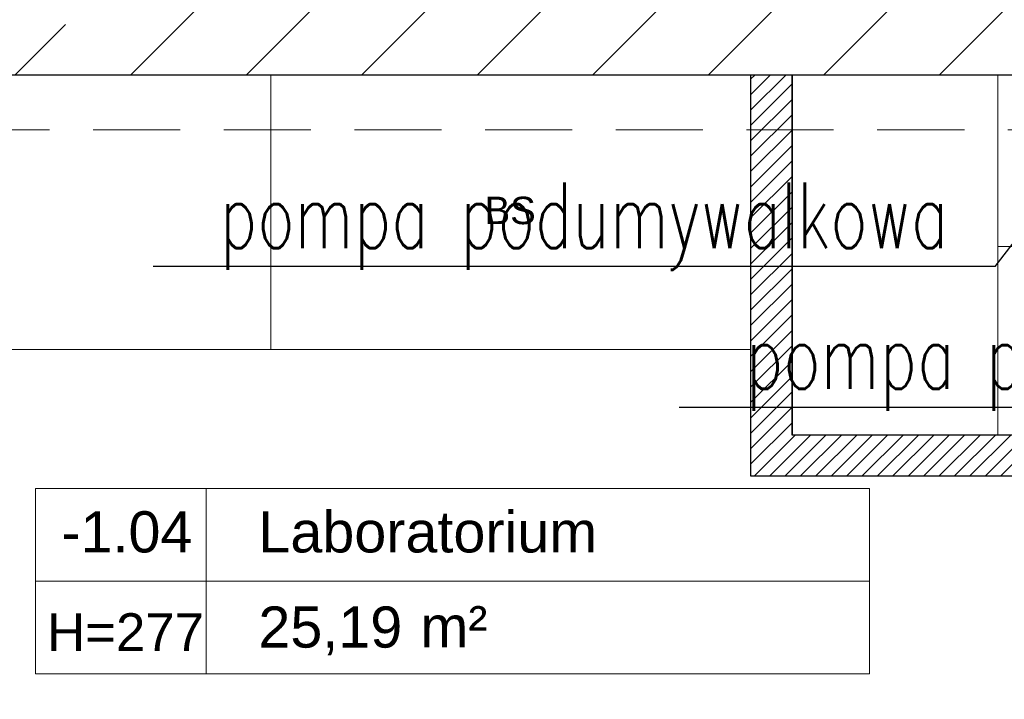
# Model space of a CAD drawing. Header units: millimetres. Extents: x 24385 to 79107, y -56478 to -23676.
# Tile 191 of 256: x 26993 to 27280, y -25544 to -25346. Entities that reach past the tile are written whole.
import ezdxf
from ezdxf.enums import TextEntityAlignment as Align

# ---------------------------------------------------------------- set-up
doc = ezdxf.new("R2010")
doc.units = ezdxf.units.MM
doc.header["$LTSCALE"] = 2
doc.linetypes.add('HIDDENX2', pattern=[19.05, 12.7, -6.35])
for name, color, linetype, lineweight in [('0_OPIS', 7, 'Continuous', 13), ('3DPLAN_A_TABELKA POMIESZCZEŃ', 7, 'Continuous', 0), ('3DPLAN_A_WYSOKOŚCI ZMIANA', 144, 'HIDDENX2', 5), ('AW_MEB_KUCH', 23, 'Continuous', 0), ('Opisy', 7, 'Continuous', 13)]:
    doc.layers.add(name, color=color, linetype=linetype, lineweight=lineweight)
for name, color, linetype in [('3DPLAN_A_KRESKOWANIE 1', 253, 'Continuous'), ('3DPLAN_A_OPIS', 8, 'Continuous'), ('3DPLAN_A_POMIESZCZENIE NUMER', 100, 'Continuous'), ('3DPLAN_K_NOŚNA', 7, 'Continuous'), ('_WLK_oznaczenia', 211, 'Continuous'), ('A_POMIESZCZENIE OPIS', 100, 'Continuous')]:
    doc.layers.add(name, color=color, linetype=linetype)
doc.layers.add('3DPLAN_A_OBWIEDNIA', color=6, linetype='Continuous', plot=False)
doc.styles.add('ARIAL', font='arial.ttf')
doc.styles.add('GRZEJNIK', font='simplex.shx', dxfattribs={"width": 0.7})
pattern_1 = [(45, (23044.838, -26883.88), (-16.83798, 16.83798), [])]

# ---------------------------------------------------------------- blocks, each defined once
blk = doc.blocks.new('tabelka dla tp')
at = {"layer": '3DPLAN_A_TABELKA POMIESZCZEŃ'}
for p, q in [((49.7, 54), (49.7, 0)), ((0, 27), (243.13, 27))]:
    blk.add_line(p, q, dxfattribs=at)
blk.add_lwpolyline([(0, 54), (243.13, 54), (243.13, 0), (0, 0)], close=True, dxfattribs=at)
at = {"layer": '3DPLAN_A_POMIESZCZENIE NUMER', "color": 7, "style": 'ARIAL'}
blk.add_attdef('NUMER', (2.23, 35.39), '', height=12, dxfattribs=at)
at = {"layer": 'A_POMIESZCZENIE OPIS', "insert": (112.2, 19.75), "char_height": 12, "width": 36.4122, "attachment_point": 1, "style": 'ARIAL'}
blk.add_mtext('{\\C7;m²}', dxfattribs=at)
at = {"layer": 'A_POMIESZCZENIE OPIS', "color": 7, "style": 'ARIAL'}
for tag, p in [('NAZWA', (51.73, 35.39)), ('POWIERZCHNIA', (51.06, 7.24))]:
    blk.add_attdef(tag, p, '', height=12, dxfattribs=at)
blk = doc.blocks.new('kondygnacja -1')
at = {"layer": '3DPLAN_A_KRESKOWANIE 1'}
h = blk.add_hatch(dxfattribs=at)
h.set_pattern_fill('ANSI31', color=256, scale=7.5, style=0)
h.set_pattern_definition(pattern_1)
h.paths.add_polyline_path([(26781.49, -24430.84), (26781.49, -25256.18), (26865.36, -25256.18), (26865.36, -25233.56), (27108.48, -25233.56), (27108.48, -25256.18), (27119.89, -25256.18), (27110.14, -25212.84), (26979.61, -25212.84), (26979.61, -25079.84), (27320.27, -25079.84), (27361.7, -25079.84), (27361.7, -25046.84), (26815.61, -25046.84), (26815.61, -24465.84), (27386.61, -24465.84), (27386.61, -24686.84), (27413.61, -24686.84), (27413.61, -24581.84), (27442.61, -24581.84), (27442.61, -24549.84), (27413.61, -24549.84), (27413.61, -24469.84), (27474.65, -24469.84), (27474.65, -24430.84), (26781.49, -24430.84)], is_closed=False)
h.paths.add_polyline_path([(27583.61, -25294.84), (27583.61, -25335.84), (27417.61, -25335.84), (27417.61, -25289.84), (27390.61, -25289.84), (27390.61, -25335.84), (27137.8, -25335.84), (27119.89, -25256.18), (27108.48, -25256.18), (27108.48, -25287.56), (26865.36, -25287.56), (26865.36, -25256.18), (26781.49, -25256.18), (26781.49, -25342.83), (26829.42, -25361.84), (27832.61, -25361.84), (27832.61, -25332.84), (27603.61, -25332.84), (27603.61, -25294.84), (27583.61, -25294.84)], is_closed=False)
h.paths.add_polyline_path([(27413.61, -24806.84), (27413.61, -24781.84), (27386.61, -24781.84), (27386.61, -24885.59), (27430.61, -24885.59), (27430.61, -24835.84), (27474.65, -24835.84), (27474.65, -24806.84)])
h.paths.add_polyline_path([(27386.61, -24885.59), (27386.61, -25046.84), (27361.7, -25046.84), (27361.7, -25079.84), (27390.61, -25079.84), (27390.61, -25174.84), (27417.61, -25174.84), (27417.61, -25079.84), (27476.61, -25079.84), (27476.61, -25061.87, -0.027881), (27475.03, -25050.84), (27438.61, -25050.84), (27438.61, -25033.84), (27430.61, -25033.84), (27430.61, -24885.59)])
h.paths.add_polyline_path([(27603.61, -25179.84), (27603.61, -25163.88), (27583.61, -25163.88), (27583.61, -25179.84)])
h.paths.add_polyline_path([(27603.61, -25142.2), (27583.61, -25142.2), (27583.61, -25163.88), (27603.61, -25163.88)])
h.paths.add_polyline_path([(27593.61, -24713.84), (27593.61, -24746.4), (27608.61, -24746.4), (27608.61, -24713.84)], flags=16)
h.paths.add_polyline_path([(27593.61, -25050.84), (27571.61, -25050.84), (27571.61, -25079.84), (27583.61, -25079.84), (27583.61, -25142.2), (27603.61, -25142.2), (27603.61, -25076.84), (27681.45, -25076.84), (27681.45, -25050.84), (27608.61, -25050.84), (27608.61, -24713.84), (27593.61, -24713.84), (27593.61, -24806.84), (27569.61, -24806.84), (27569.61, -24835.84), (27593.61, -24835.84)])
h.paths.add_polyline_path([(27559.81, -24818.11), (27559.81, -24794.06), (27579.81, -24794.06), (27579.81, -24818.11)])
h.paths.add_polyline_path([(27593.61, -24469.84), (27593.61, -24610.84), (27601.86, -24610.84), (27608.61, -24610.84), (27608.61, -24468.84), (27712.91, -24468.84), (27712.91, -24430.84), (27474.65, -24430.84), (27474.65, -24469.84), (27593.61, -24469.84)], is_closed=False)
h.paths.add_polyline_path([(28026.62, -24481.39, -0.865492), (28025.15, -24471.22), (28013.19, -24430.84), (27882.91, -24430.84), (27882.91, -24468.84), (27982.61, -24468.84), (27982.61, -24483.84), (27997.61, -24483.84), (27997.61, -24940.11), (28026.62, -24940.11)])
h.paths.add_polyline_path([(28054.61, -24476.84), (28069.61, -24476.84), (28069.61, -24417.84), (28073.99, -24417.84), (28073.99, -24372.84), (28050.08, -24372.84, -1), (28039.7, -24372.84), (28030.61, -24372.84), (28030.61, -24472.87, -0.363097), (28030.61, -24479.53), (28030.61, -24940.11), (28054.61, -24940.11)])
h.paths.add_polyline_path([(28096.61, -25047.84), (28069.61, -25047.84), (28069.61, -25032.84), (28054.61, -25032.84), (28054.61, -24994.11), (28030.61, -24994.11), (28030.61, -25076.84), (28096.61, -25076.84)])
h.paths.add_polyline_path([(27982.61, -25035.84), (27982.61, -25050.84), (27949.55, -25050.84), (27949.55, -25076.84), (28026.62, -25076.84), (28026.62, -24994.11), (27997.61, -24994.11), (27997.61, -25035.84)])
h.paths.add_polyline_path([(26999.57, -25327.07), (27025.14, -25327.07), (27025.14, -25347.07), (26999.57, -25347.07)], flags=16)
h = blk.add_hatch(dxfattribs=at)
h.set_pattern_fill('ANSI31', color=256, scale=7.5, style=0)
h.set_pattern_definition(pattern_1)
h.paths.add_polyline_path([(31677.49, -24430.84), (30214.87, -24430.84), (30214.87, -24470.84), (30429.61, -24470.84), (30429.61, -24477.84), (30447.61, -24477.84), (30447.61, -24818.84), (30476.61, -24818.84), (30476.61, -24470.84), (31012.61, -24470.84), (31012.61, -24478.84), (31079.61, -24478.84), (31079.61, -24470.84), (31638.61, -24470.84), (31638.61, -25036.84), (31079.61, -25036.84), (31079.61, -25028.84), (31012.61, -25028.84), (31012.61, -25036.84), (30611.38, -25036.84), (30611.38, -25072.84), (31023.61, -25072.84), (31034.61, -25082.84), (31034.61, -25330.84), (31023.61, -25340.84), (30831.4, -25340.84, -0.038531), (30832.58, -25356.18), (30832.58, -25371.84), (31079.61, -25371.84), (31079.61, -25072.84), (31638.61, -25072.84), (31638.61, -25943.84), (30832.58, -25943.84), (30832.58, -26009.84), (31677.49, -26009.84)])
h.paths.add_polyline_path([(30682.61, -26009.84), (30832.58, -26009.84), (30832.58, -25943.84), (30760.61, -25943.84), (30760.61, -25454.67), (30735.61, -25464.58), (30735.61, -25943.84), (30682.61, -25943.84)])
h.paths.add_polyline_path([(30679.61, -25371.84), (30735.61, -25371.84), (30735.61, -25464.58), (30760.61, -25454.67), (30760.61, -25371.84), (30832.58, -25371.84), (30832.58, -25356.18, 0.038531), (30831.4, -25340.84), (30679.61, -25340.84)])
h.paths.add_polyline_path([(30355.83, -25371.84), (30425.61, -25371.84), (30425.61, -25379.84), (30463.61, -25379.84), (30463.61, -25424.74), (30471.61, -25424.74), (30471.61, -25395.84), (30533.61, -25395.84), (30533.61, -25371.84), (30576.61, -25371.84), (30576.61, -25341.84), (30472.61, -25341.84), (30472.61, -25326.84), (30427.61, -25326.84), (30427.61, -25341.84), (30355.83, -25341.84)])
h.paths.add_polyline_path([(30456.61, -25936.84), (30425.61, -25936.84), (30425.61, -25945.84), (30380.61, -25945.84), (30380.61, -26009.84), (30512.61, -26009.84), (30512.61, -25943.84), (30466.61, -25943.84), (30466.61, -25712.84), (30456.61, -25712.84)])
h.paths.add_polyline_path([(28888.61, -25941.84), (28888.61, -26009.84), (29013.61, -26009.84), (29013.61, -25941.84)])
h.paths.add_polyline_path([(28591.17, -26009.84), (28591.17, -25944.84), (28547.61, -25944.84), (28547.61, -26009.84)])
h.paths.add_polyline_path([(28624.61, -25870.53), (28654.8, -25870.53), (28654.8, -25924.53), (28624.61, -25924.53), (28624.61, -25944.84), (28591.17, -25944.84), (28591.17, -26009.84), (28713.61, -26009.84), (28713.61, -25941.84), (28672.61, -25941.84), (28672.61, -25932.84), (28657.61, -25932.84), (28657.61, -25716.84), (28624.61, -25716.84)])
h.paths.add_polyline_path([(28372.61, -25944.84), (28328.61, -25944.84), (28328.61, -25907.84), (28282.61, -25907.84), (28282.61, -25944.84), (28248.61, -25944.84), (28248.61, -26009.84), (28372.61, -26009.84)])
h.paths.add_polyline_path([(28092.61, -25563.84), (28054.61, -25563.84), (28054.61, -25383.84), (28067.6, -25383.84), (28067.61, -25375.84), (28340.61, -25375.84), (28340.61, -25341.84), (28070.61, -25341.84), (28070.61, -25332.84), (28030.61, -25332.84), (28030.61, -25395.6), (28048.71, -25395.6), (28048.71, -25449.6), (28030.61, -25449.6), (28030.61, -26009.84), (28073.61, -26009.84), (28073.61, -25944.84), (28054.61, -25944.84), (28054.61, -25668.84), (28092.61, -25668.84)])
h.paths.add_polyline_path([(27949.61, -25495.75), (27949.61, -25507.75), (27983.29, -25507.75), (27983.29, -25521.75), (27949.61, -25521.75), (27949.61, -25531.84), (27999.61, -25531.84), (27999.61, -25934.84), (27982.61, -25934.84), (27982.61, -25942.84), (27947.61, -25942.84), (27947.61, -26009.84), (28026.62, -26009.84), (28026.62, -25449.6), (27999.61, -25449.6), (27999.61, -25463.84), (27949.61, -25463.84), (27949.61, -25481.75), (27983.29, -25481.75), (27983.29, -25495.75)])
h.paths.add_polyline_path([(27982.61, -25361.84), (27952.61, -25361.84), (27952.61, -25332.84), (28026.62, -25332.84), (28026.62, -25395.6), (27999.61, -25395.6), (27999.61, -25377.84), (27982.61, -25377.84)])
h.paths.add_polyline_path([(26818.61, -25892.84), (26781.49, -25892.84), (26781.49, -26009.84), (26894.54, -26009.84), (26894.54, -25942.84), (26830.61, -25942.84), (26830.61, -25930.84), (26818.61, -25930.84)])
h.paths.add_polyline_path([(26894.54, -26009.84), (27115.94, -26009.84), (27115.94, -25942.84), (26894.54, -25942.84)])
h.paths.add_polyline_path([(27115.94, -25942.84), (27115.94, -26009.84), (27466.61, -26009.84), (27466.61, -25942.84), (27427.61, -25942.84), (27427.61, -25933.84), (27384.61, -25933.84), (27384.61, -25942.84)])
h.paths.add_polyline_path([(27641.61, -25942.84), (27641.61, -26009.84), (27802.61, -26009.84), (27802.61, -25942.84)])
h.paths.add_polyline_path([(30621.1, -25040.47), (30688.37, -25040.47), (30688.37, -25072.87), (30621.1, -25072.87)], flags=24)
at = {"layer": '3DPLAN_A_OPIS', "lineweight": 0, "transparency": 33554687}
h = blk.add_hatch(dxfattribs=at)
h.set_pattern_fill('ANSI31', color=1)
h.set_pattern_definition([(45, (5728.076, 0), (-2.24506403, 2.24506403), [])])
h.paths.add_polyline_path([(27183.61, -25705.84), (26818.61, -25705.84), (26818.61, -25717.84), (27183.61, -25717.84)])
h.paths.add_polyline_path([(27280.61, -25717.84), (27350.61, -25717.84), (27350.61, -25705.84), (27268.61, -25705.84), (27268.61, -25942.84), (27280.61, -25942.84)])
h.paths.add_polyline_path([(27445.61, -25762.54), (27445.61, -25702.54), (27750.61, -25702.54), (27750.61, -25690.54), (27435.61, -25690.54), (27435.61, -25762.54)])
h.paths.add_polyline_path([(27478.11, -25377.84), (27478.11, -25456.28), (27490.11, -25456.28), (27490.11, -25377.84)])
h.paths.add_polyline_path([(27378.51, -25466.84), (27378.51, -25478.84), (27569.7, -25478.84), (27569.7, -25466.84), (27490.11, -25466.84), (27490.11, -25377.84), (27478.11, -25377.84), (27478.11, -25466.84)])
h.paths.add_polyline_path([(27490.11, -25376.28), (27478.11, -25376.28), (27478.11, -25377.84), (27490.11, -25377.84)])
h.paths.add_polyline_path([(27490.11, -25377.84), (27490.11, -25361.84), (27478.11, -25361.84), (27478.11, -25377.84)])
h.paths.add_polyline_path([(27218.11, -25377.84), (27218.11, -25361.84), (27206.11, -25361.84), (27206.11, -25377.84)])
h.paths.add_polyline_path([(27206.11, -25478.84), (27288.51, -25478.84), (27288.51, -25466.84), (27218.11, -25466.84), (27218.11, -25377.84), (27206.11, -25377.84)])
at = {"layer": '3DPLAN_A_OBWIEDNIA'}
blk.add_lwpolyline([(27382.61, -25361.84), (26827.61, -25361.84)], dxfattribs=at)
at = {"layer": '3DPLAN_A_OPIS', "color": 1, "lineweight": 30}
for p, q in [((27218.11, -25466.84), (27218.11, -25361.84)), ((27218.11, -25361.84), (27218.11, -25466.84)), ((27288.51, -25466.84), (27218.11, -25466.84))]:
    blk.add_line(p, q, dxfattribs=at)
blk.add_lwpolyline([(27288.51, -25466.84), (27288.51, -25478.84), (27206.11, -25478.84), (27206.11, -25361.84), (27206.11, -25361.84)], dxfattribs=at)
at = {"layer": '3DPLAN_A_WYSOKOŚCI ZMIANA'}
blk.add_line((27382.61, -25377.84), (26827.61, -25377.84), dxfattribs=at)
at = {"layer": '3DPLAN_K_NOŚNA'}
blk.add_line((27382.61, -25361.84), (26827.61, -25361.84), dxfattribs=at)
at = {"layer": 'AW_MEB_KUCH', "ltscale": 0.1}
blk.add_line((27398.11, -25411.84), (27278.11, -25411.84), dxfattribs=at)
blk.add_lwpolyline([(26888.61, -25441.84), (27206.11, -25441.84), (27206.11, -25361.84), (26818.61, -25361.84), (26818.61, -25441.84)], dxfattribs=at)
for points in [[(27066.11, -25361.84), (27206.11, -25361.84), (27206.11, -25441.84), (27066.11, -25441.84)], [(27278.11, -25466.84), (27218.11, -25466.84), (27218.11, -25361.84), (27278.11, -25361.84)]]:
    blk.add_lwpolyline(points, close=True, dxfattribs=at)
at = {"layer": '3DPLAN_A_TABELKA POMIESZCZEŃ', "ltscale": 0.5}
ref = blk.add_blockref('tabelka dla tp', (26997.54, -25536.45), dxfattribs=at)
ref.add_attrib('NUMER', '-1.04', (27005.07, -25501.07), dxfattribs={"layer": '3DPLAN_A_POMIESZCZENIE NUMER', "color": 0, "height": 12, "style": 'ARIAL'})
ref.add_attrib('NAZWA', 'Laboratorium', (27062.5, -25501.07), dxfattribs={"layer": 'A_POMIESZCZENIE OPIS', "color": 0, "height": 12, "style": 'ARIAL'})
ref.add_attrib('POWIERZCHNIA', '25,19', (27062.5, -25528.82), dxfattribs={"layer": 'A_POMIESZCZENIE OPIS', "color": 0, "height": 12, "style": 'ARIAL'})
at = {"layer": '3DPLAN_A_OPIS', "color": 1, "lineweight": 30, "style": 'ARIAL'}
for tag, p in [('PRZESUNIĘCIE_WEJŚCIA', (27655.16, -24535.33)), ('WYŁĄCZONE', (27007.18, -24723.98)), ('Z_OPRACOWANIA', (26996.84, -24746.42)), ('WYŁĄCZONE', (30803.05, -24760.87)), ('Z_OPRACOWANIA', (30792.71, -24783.3)), ('WYŁĄCZONE', (28894.9, -24826.59)), ('Z_OPRACOWANIA', (28884.56, -24849.03)), ('POWIĘKSZENIE_WEJŚCIA', (28313.68, -25144.41)), ('POWIĘKSZENIE_WEJŚCIA', (29600.62, -25191.36)), ('POWIĘKSZENIE_WEJŚCIA', (28011.45, -25235.42)), ('WYŁĄCZONE', (29754.42, -25678.17)), ('Z_OPRACOWANIA', (29744.08, -25700.6)), ('WYJŚCIE_EWAKUACYJNE', (27763.79, -26106.07))]:
    blk.add_attdef(tag, p, '', height=12, dxfattribs=at)
at = {"layer": '3DPLAN_A_OPIS', "color": 0, "lineweight": 30, "style": 'ARIAL'}
for tag, p in [('UGUL_1', (29350.3, -24586.01)), ('UGUL_2', (29622.92, -24586.01)), ('UGUL_3', (29833.15, -24586.01))]:
    blk.add_attdef(tag, p, '', height=12, dxfattribs=at)
at = {"layer": '3DPLAN_A_TABELKA POMIESZCZEŃ', "color": 7, "ltscale": 0.5, "insert": (27000.92, -25518.8), "char_height": 11, "width": 59.2068, "attachment_point": 1, "style": 'ARIAL'}
blk.add_mtext('H=277', dxfattribs=at)
at = {"layer": '3DPLAN_A_TABELKA POMIESZCZEŃ', "ltscale": 0.5, "style": 'ARIAL'}
for tag, p in [('KURTYNA', (27861.91, -26064.85)), ('POWIETRZNA', (27861.91, -26084.56))]:
    blk.add_attdef(tag, p, '', height=12, dxfattribs=at)
at = {"layer": 'Opisy', "ltscale": 0.5, "insert": (27098.71, -25397.33), "char_height": 8, "width": 74.3914, "attachment_point": 1, "style": 'ARIAL'}
blk.add_mtext('\\pxqc;BS', dxfattribs=at)

msp = doc.modelspace()

# ---------------------------------------------------------------- linework, layer by layer
at = {"layer": '_WLK_oznaczenia'}
for p, q in [((27277.34, -25417.68), (27319.19, -25362.97)), ((27277.34, -25417.68), (27031.87, -25417.68)), ((27430.68, -25458.77), (27185.2, -25458.77))]:
    msp.add_line(p, q, dxfattribs=at)

# ---------------------------------------------------------------- block references
at = {"layer": '0_OPIS'}
msp.add_blockref('kondygnacja -1', (0, 0), dxfattribs=at)

# ---------------------------------------------------------------- texts
at = {"layer": '_WLK_oznaczenia', "style": 'GRZEJNIK', "width": 0.7}
for p in [(27157.49, -25412.29), (27310.82, -25453.38)]:
    msp.add_text('pompa podumywalkowa', height=19.1339, dxfattribs=at).set_placement(p, align=Align.CENTER)

doc.saveas('drawing.dxf')
